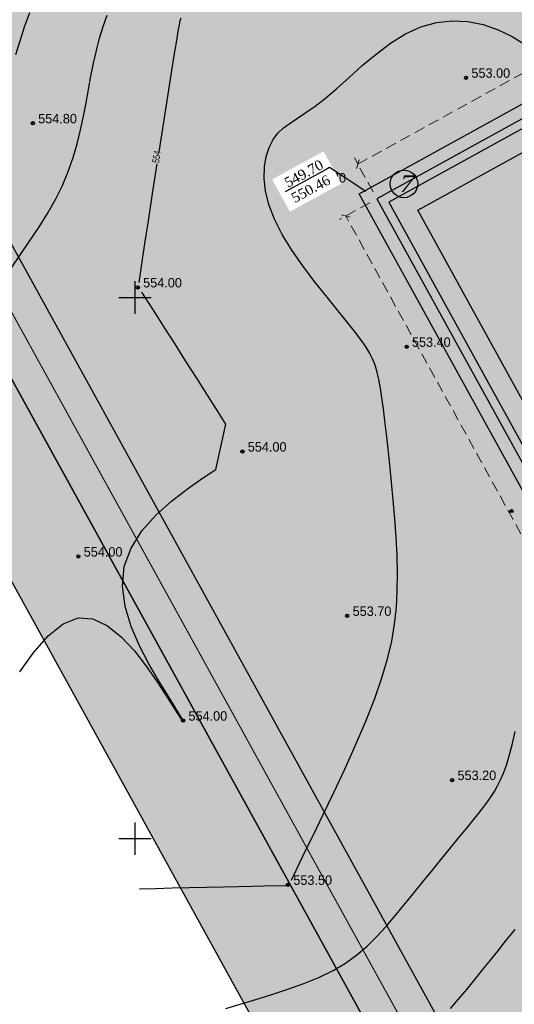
# Model space of a CAD drawing. Extents: x 883 to 364438, y -13 to 4201180.
# Tile 28 of 256: x 362679 to 362725, y 4200785 to 4200876. Entities that reach past the tile are written whole.
import ezdxf
from ezdxf import colors
from ezdxf.entities.mleader import LeaderData, LeaderLine
from ezdxf.math import Vec2, Vec3

# ---------------------------------------------------------------- set-up
doc = ezdxf.new("R2010")
doc.units = 0
doc.header["$LTSCALE"] = 0.5
doc.header["$MEASUREMENT"] = 0
doc.header["$PDMODE"] = 32
doc.header["$PDSIZE"] = 0.3
for name, pattern in [('CONTI', [0]), ('G_BUILDING_LINE', [3, 2, -1]), ('STRIH_1', [3, 2, -1])]:
    doc.linetypes.add(name, pattern=pattern)
for name, color, linetype in [('(004) Точки рельефа', 7, 'Continuous'), ('00', 7, 'Continuous'), ('GORIZDEFAULT', 32, 'CONTI'), ('PI_TTDEFAULT', 5, 'CONTI'), ('SETKR', 2, 'CONTI')]:
    doc.layers.add(name, color=color, linetype=linetype)
doc.layers.add('(032) Горизонтали утолщенные', color=32, linetype='Continuous', lineweight=30)
doc.layers.add('.', color=7, linetype='Continuous', lineweight=15)
doc.styles.add('D-431', font='d431.ttf')
doc.styles.add('ESKD1', font='times.ttf', dxfattribs={"width": 0.6, "oblique": 15})
doc.styles.add('SHRFT', font='TXT', dxfattribs={"width": 0.875})
doc.styles.get("Standard").update_dxf_attribs({"font": 'times.ttf'})
doc.styles.add('TimesNewRomanCyr', font='times.ttf', dxfattribs={"width": 0.5, "height": 1})
doc.linetypes.add('ограждение2', pattern='A,0.25,-0.1,[132,ltypeshp.shx,S=0.1,R=0,X=-0.1,Y=0],-0.1,1', length=1.45)
doc.dimstyles.new('GENPLAN1', dxfattribs={"dimscale": 0.5, "dimtxt": 1, "dimasz": 1.2, "dimexe": 1.3, "dimexo": 1.5, "dimgap": 0.5, "dimtad": 1, "dimdec": 1, "dimzin": 0, "dimdsep": 46, "dimtxsty": 'TimesNewRomanCyr', "dimblk1": 'OBLIQUE', "dimblk2": 'OBLIQUE', "dimsah": 1, "dimcen": 1, "dimadec": 0, "dimazin": 0, "dimtfac": 0.75, "dimtdec": 1, "dimtix": 1, "dimtmove": 0, "dimatfit": 3, "dimfxl": 1, "dimtvp": 1.2, "dimtfill": 1, "dimlwd": 0, "dimlwe": 0, "dimarcsym": 0})

# ---------------------------------------------------------------- blocks, each defined once
blk = doc.blocks.new('BL_333')
at = {"color": 0}
for p, q in [((0, -1.5), (0, 1.5)), ((-1.5, 0), (1.5, 0))]:
    blk.add_line(p, q, dxfattribs=at)
blk = doc.blocks.new('gergrgrre')
at = {"layer": '(032) Горизонтали утолщенные', "color": 32}
for points in [[(360453.41, 4200870.980003, 554), (360453.66, 4200872.550003, 554), (360453.85, 4200873.739998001, 554), (360453.99, 4200874.599998, 554), (360454.1, 4200875.190002, 554), (360454.18, 4200875.580002, 554), (360454.25, 4200875.839996, 554)], [(360452.22, 4200863.449997, 554), (360452.66, 4200866.209999, 554), (360453.06, 4200868.779999, 554), (360453.41, 4200870.980003, 554)], [(360450.9, 4200854.980003, 554), (360451.23, 4200857.089996, 554), (360451.62, 4200859.599998, 554), (360452.05, 4200862.339996, 554)], [(360450.39, 4200851.370003, 554), (360450.9, 4200854.980003, 554)], [(360454.44, 4200810.910004, 554), (360452.91, 4200813.440002, 554), (360452.14, 4200814.669998, 554), (360451.27, 4200816.150002, 554), (360450.41, 4200817.809998, 554), (360449.65, 4200819.599998, 554), (360449.1, 4200821.459999, 554), (360448.85, 4200823.32, 554), (360449.01, 4200825.129997, 554), (360449.63, 4200826.839996, 554), (360450.64, 4200828.43, 554), (360451.92, 4200829.879997, 554), (360453.37, 4200831.18, 554), (360454.85, 4200832.330002, 554), (360456.25, 4200833.309998, 554), (360457.47, 4200834.099998, 554), (360458.4, 4200838.300003, 554), (360457.62, 4200839.529999, 554), (360456.7, 4200840.970001, 554), (360455.7, 4200842.550003, 554), (360454.67, 4200844.160004, 554), (360453.67, 4200845.739998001, 554), (360452.75, 4200847.18, 554), (360451.97, 4200848.400002, 554), (360450.64, 4200850.489998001, 554)], [(360439.3575263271, 4200815.404534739, 554), (360440.59, 4200817.129997, 554), (360441.98, 4200818.730003, 554), (360443.36, 4200819.849998, 554), (360444.73, 4200820.389998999, 554), (360446.1, 4200820.300003, 554), (360447.45, 4200819.669998, 554), (360448.73, 4200818.639998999, 554), (360449.94, 4200817.349998, 554), (360451.03, 4200815.949997, 554), (360451.98, 4200814.57, 554), (360452.77, 4200813.349998, 554), (360454.42, 4200810.800003, 554), (360454.44, 4200810.809998, 554)]]:
    blk.add_polyline3d(points, dxfattribs=at)
at = {"layer": 'GORIZDEFAULT', "color": 32}
for points in [[(360438.99, 4200872.440002, 555), (360439.37, 4200873.720001, 555), (360439.79, 4200875.019997, 555), (360440.27, 4200876.330002, 555)], [(360438.57, 4200852.739998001, 554.5), (360439.41, 4200853.959999, 554.5), (360440.26, 4200855.209999, 554.5), (360441.1, 4200856.480003, 554.5), (360441.9, 4200857.760001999, 554.5), (360442.64, 4200859.059998, 554.5), (360443.29, 4200860.360001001, 554.5), (360443.83, 4200861.650002, 554.5), (360444.28, 4200862.93, 554.5), (360444.65, 4200864.209999, 554.5), (360444.96, 4200865.480003, 554.5), (360445.23, 4200866.75, 554.5), (360445.47, 4200868, 554.5), (360445.7, 4200869.230003, 554.5), (360445.93, 4200870.459999, 554.5), (360446.17, 4200871.660004, 554.5), (360446.44, 4200872.830002, 554.5), (360446.73, 4200873.959999, 554.5), (360447.05, 4200875.040001, 554.5), (360447.41, 4200876.07, 554.5)], [(360464.45, 4200796.169998, 553.5), (360465.76, 4200798.889998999, 553.5), (360466.51, 4200800.410004, 553.5), (360467.4, 4200802.220001, 553.5), (360468.37, 4200804.260001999, 553.5), (360469.39, 4200806.43, 553.5), (360470.39, 4200808.650002, 553.5), (360471.32, 4200810.849998, 553.5), (360472.15, 4200812.940002, 553.5), (360472.82, 4200814.849998, 553.5), (360473.34, 4200816.610001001, 553.5), (360473.72, 4200818.260001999, 553.5), (360473.99, 4200819.830002, 553.5), (360474.16, 4200821.370003, 553.5), (360474.24, 4200822.910004, 553.5), (360474.26, 4200824.489998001, 553.5), (360474.21, 4200826.139998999, 553.5), (360474.13, 4200827.839996, 553.5), (360474.01, 4200829.559998, 553.5), (360473.86, 4200831.269997, 553.5), (360473.7, 4200832.93, 553.5), (360473.54, 4200834.529999, 553.5), (360473.38, 4200836.010001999, 553.5), (360473.23, 4200837.370003, 553.5), (360473.09, 4200838.610001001, 553.5), (360472.95, 4200839.720001, 553.5), (360472.82, 4200840.720001, 553.5), (360472.68, 4200841.610001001, 553.5), (360472.53, 4200842.410004, 553.5), (360472.37, 4200843.110001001, 553.5), (360472.19, 4200843.739998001, 553.5), (360471.96, 4200844.32, 553.5), (360471.68, 4200844.889998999, 553.5), (360471.31, 4200845.489998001, 553.5), (360470.85, 4200846.160004, 553.5), (360470.25, 4200846.93, 553.5), (360469.51, 4200847.849998, 553.5), (360468.62, 4200848.940002, 553.5), (360467.62, 4200850.169998, 553.5), (360466.56, 4200851.510001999, 553.5), (360465.5, 4200852.93, 553.5), (360464.49, 4200854.370003, 553.5), (360463.6, 4200855.82, 553.5), (360462.88, 4200857.230003, 553.5), (360462.36, 4200858.580002, 553.5), (360462.05, 4200859.839996, 553.5), (360461.92, 4200861, 553.5), (360461.95, 4200862.07, 553.5), (360462.11, 4200863.029999, 553.5), (360462.39, 4200863.870003, 553.5), (360462.76, 4200864.589996, 553.5), (360463.21, 4200865.18, 553.5), (360463.73, 4200865.669998, 553.5), (360464.33, 4200866.120003, 553.5), (360465.01, 4200866.580002, 553.5), (360465.78, 4200867.080002, 553.5), (360466.64, 4200867.68, 553.5), (360467.6, 4200868.410004, 553.5), (360468.65, 4200869.32, 553.5), (360469.78, 4200870.339996, 553.5), (360470.99, 4200871.419998, 553.5), (360472.27, 4200872.489998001, 553.5), (360473.61, 4200873.489998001, 553.5), (360474.99, 4200874.349998, 553.5), (360476.41, 4200875.010001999, 553.5), (360477.86, 4200875.410004, 553.5), (360479.32, 4200875.559998, 553.5), (360480.76, 4200875.489998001, 553.5), (360482.18, 4200875.209999, 553.5), (360483.55, 4200874.739998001, 553.5), (360484.86, 4200874.120003, 553.5), (360486.07, 4200873.349998, 553.5)], [(360479.15, 4200784.290001, 552.5), (360479.89, 4200785.160004, 552.5), (360480.65, 4200786.07, 552.5), (360481.4, 4200786.989998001, 552.5), (360482.14, 4200787.900002, 552.5), (360482.85, 4200788.779999, 552.5), (360483.52, 4200789.610001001, 552.5), (360484.12, 4200790.360001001, 552.5), (360484.65, 4200791.019997, 552.5), (360485.13, 4200791.610001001, 552.5)], [(360458.39, 4200784.300003, 553), (360459.72, 4200784.709999, 553), (360461.15, 4200785.139998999, 553), (360462.63, 4200785.589996, 553), (360464.13, 4200786.080002, 553), (360465.6, 4200786.610001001, 553), (360467, 4200787.18, 553), (360468.3, 4200787.809998, 553), (360469.46, 4200788.5, 553), (360470.5, 4200789.25, 553), (360471.45, 4200790.059998, 553), (360472.33, 4200790.93, 553), (360473.17, 4200791.849998, 553), (360473.99, 4200792.82, 553), (360474.83, 4200793.839996, 553), (360475.71, 4200794.910004, 553), (360476.6, 4200796.010001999, 553), (360477.49, 4200797.099998, 553), (360478.36, 4200798.169998, 553), (360479.19, 4200799.190002, 553), (360479.97, 4200800.139998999, 553), (360480.66, 4200800.980003, 553), (360481.25, 4200801.709999, 553), (360481.76, 4200802.349998, 553), (360482.2, 4200802.900002, 553), (360482.58, 4200803.410004, 553), (360482.91, 4200803.889998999, 553), (360483.21, 4200804.370003, 553), (360483.49, 4200804.870003, 553), (360483.77, 4200805.419998, 553), (360484.05, 4200806.040001, 553), (360484.32, 4200806.779999, 553), (360484.58, 4200807.650002, 553), (360484.85, 4200808.68, 553), (360485.12, 4200809.900002, 553)], [(360450.4062692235, 4200795.358238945, 553.5), (360450.44, 4200795.360001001, 553.5), (360451.88, 4200795.400002, 553.5), (360453.42, 4200795.440002, 553.5), (360455, 4200795.480003, 553.5), (360456.6, 4200795.510001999, 553.5), (360458.13, 4200795.550003, 553.5), (360459.56, 4200795.580002, 553.5), (360460.84, 4200795.610001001, 553.5), (360461.9, 4200795.629997, 553.5), (360464.13, 4200795.669998, 553.5)]]:
    blk.add_polyline3d(points, dxfattribs=at)
at = {"layer": 'PI_TTDEFAULT', "color": 5}
for p in [(360480.59, 4200870.300003, 553), (360440.56, 4200866.099998, 554.8), (360465.42, 4200860.620003, 553.3), (360450.25, 4200850.93, 554), (360475.1, 4200845.440002, 553.4), (360459.93, 4200835.760001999, 554), (360484.79, 4200830.269997, 553.1), (360444.76, 4200826.07, 554), (360469.61, 4200820.589996, 553.7), (360454.44, 4200810.900002, 554), (360479.3, 4200805.410004, 553.2), (360464.13, 4200795.730003, 553.5)]:
    blk.add_point(p, dxfattribs=at)
at = {"layer": 'SETKR', "color": 92}
for p in [(360450, 4200850), (360450, 4200800)]:
    blk.add_blockref('BL_333', p, dxfattribs=at)
at = {"layer": '(004) Точки рельефа', "style": 'D-431'}
for s, p in [('553.00', (360481.09, 4200870.300003)), ('554.80', (360441.05, 4200866.089996)), ('553.30', (360465.92, 4200860.620003)), ('554.00', (360450.75, 4200850.93)), ('553.40', (360475.59, 4200845.440002)), ('554.00', (360460.42, 4200835.760001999)), ('554.00', (360445.26, 4200826.059998)), ('553.70', (360470.11, 4200820.580002)), ('554.00', (360454.94, 4200810.900002)), ('553.20', (360479.8, 4200805.410004)), ('553.50', (360464.63, 4200795.730003))]:
    blk.add_text(s, height=0.875, dxfattribs=at).set_placement(p)
at = {"layer": '(032) Горизонтали утолщенные', "color": 32, "style": 'SHRFT', "width": 0.75}
blk.add_text('554', height=0.65625, rotation=81.091657, dxfattribs=at).set_placement((360452.223616, 4200862.381966, 554))
blk = doc.blocks.new('_Oblique')
at = {"color": 0, "linetype": 'ByBlock', "lineweight": -2}
blk.add_line((-0.5, -0.5), (0.5, 0.5), dxfattribs=at)
blk = doc.blocks.new('*D462')
at = {"color": 0, "linetype": 'G_BUILDING_LINE', "lineweight": 0, "transparency": 16777216}
for p, q in [((362766.4668912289, 4200889.883289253), (362764.7502696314, 4200892.997843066)), ((362710.4355479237, 4200862.319478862), (362765.064024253, 4200892.42858211)), ((362711.8384148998, 4200859.774186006), (362710.121793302, 4200862.888739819))]:
    blk.add_line(p, q, dxfattribs=at)
at = {"layer": 'Defpoints', "color": 0, "linetype": 'Continuous', "lineweight": 30, "transparency": 16777216}
for p in [(362765.064024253, 4200892.42858211), (362766.8289157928, 4200889.226449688), (362712.2004394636, 4200859.11734644)]:
    blk.add_point(p, dxfattribs=at)
at = {"color": 0, "linetype": 'Continuous', "lineweight": 0, "transparency": 16777216, "xscale": 0.6, "yscale": 0.6, "zscale": 0.6}
for p, rotation in [((362765.064024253, 4200892.42858211), 28.86185419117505), ((362710.4355479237, 4200862.319478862), 208.8618541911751)]:
    blk.add_blockref('_Oblique', p, dxfattribs=dict(at, rotation=rotation))
at = {"color": 0, "linetype": 'Continuous', "lineweight": 30, "transparency": 16777216, "insert": (362737.3828892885, 4200878.039709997), "char_height": 1, "attachment_point": 5, "rotation": 28.861854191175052, "style": 'TimesNewRomanCyr', "bg_fill": 3, "box_fill_scale": 1.25, "bg_fill_color": 256, "bg_fill_true_color": 13158600, "bg_fill_transparency": 0}
blk.add_mtext('62.4', dxfattribs=at)
blk = doc.blocks.new('*D458')
at = {"color": 0, "linetype": 'G_BUILDING_LINE', "lineweight": 0, "transparency": 16777216}
for p, q in [((362711.5435998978, 4200858.755321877), (362708.7552631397, 4200857.218498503)), ((362747.2336194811, 4200788.751854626), (362709.3245240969, 4200857.532253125)), ((362749.4526952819, 4200789.974923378), (362746.6643585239, 4200788.438100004))]:
    blk.add_line(p, q, dxfattribs=at)
at = {"layer": 'Defpoints', "color": 0, "linetype": 'Continuous', "lineweight": 30, "transparency": 16777216}
for p in [(362712.2004394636, 4200859.117346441), (362709.3245240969, 4200857.532253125), (362750.1095348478, 4200790.336947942)]:
    blk.add_point(p, dxfattribs=at)
at = {"color": 0, "linetype": 'Continuous', "lineweight": 0, "transparency": 16777216, "xscale": 0.6, "yscale": 0.6, "zscale": 0.6}
for p, rotation in [((362709.3245240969, 4200857.532253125), 118.8618541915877), ((362747.2336194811, 4200788.751854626), 298.8618541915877)]:
    blk.add_blockref('_Oblique', p, dxfattribs=dict(at, rotation=rotation))
at = {"color": 0, "linetype": 'Continuous', "lineweight": 30, "transparency": 16777216, "insert": (362728.9447513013, 4200823.508950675), "char_height": 1, "attachment_point": 5, "rotation": 298.8618541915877, "style": 'TimesNewRomanCyr', "bg_fill": 3, "box_fill_scale": 1.25, "bg_fill_color": 256, "bg_fill_true_color": 13158600, "bg_fill_transparency": 0}
blk.add_mtext('78.5', dxfattribs=at)

msp = doc.modelspace()

# ---------------------------------------------------------------- hatches: boundary and pattern name
at = {"layer": '.', "linetype": 'Continuous', "lineweight": 30, "true_color": 0xafd9aa}
h = msp.add_hatch(color=9, dxfattribs=at)
h.dxf.hatch_style = 1
edge = h.paths.add_edge_path()
edge.add_line((362545.5537575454, 4200879.245021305), (362541.2100274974, 4200887.127407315))
edge.add_line((362541.2100274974, 4200887.127407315), (362623.1997694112, 4200932.309323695))
edge.add_arc((362625.6129527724, 4200927.930220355), 4.999999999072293, 28.857749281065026, 118.85774930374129, ccw=False)
edge.add_line((362629.9920561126, 4200930.343403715), (362778.2821736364, 4200661.247503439))
edge.add_arc((362773.903070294, 4200658.834320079), 5.00000000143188, -61.14225069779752, 28.857749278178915, ccw=False)
edge.add_line((362776.3162536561, 4200654.455216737), (362694.3265117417, 4200609.273300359))
edge.add_line((362694.3265117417, 4200609.273300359), (362689.9827816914, 4200617.155686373))
edge.add_line((362689.9827816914, 4200617.155686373), (362768.469240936, 4200660.407056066))
edge.add_line((362768.469240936, 4200660.407056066), (362624.040216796, 4200922.496391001))
edge.add_line((362624.040216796, 4200922.496391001), (362545.5537575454, 4200879.245021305))
edge = h.paths.add_edge_path()
edge.add_line((362964.2306228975, 4200768.284873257), (362968.5743529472, 4200760.402487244))
edge.add_line((362968.5743529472, 4200760.402487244), (362885.7938369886, 4200714.784800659))
edge.add_arc((362883.3806536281, 4200719.163904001), 5.00000000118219, 208.8577492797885, 298.85774928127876, ccw=False)
edge.add_line((362879.001550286, 4200716.750720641), (362730.7114329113, 4200985.846620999))
edge.add_arc((362735.0905362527, 4200988.259804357), 4.9999999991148, 118.8577492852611, 208.8577492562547, ccw=False)
edge.add_line((362732.6773528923, 4200992.638907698), (362815.4578687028, 4201038.256594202))
edge.add_line((362815.4578687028, 4201038.256594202), (362819.8015987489, 4201030.374208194))
edge.add_line((362819.8015987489, 4201030.374208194), (362740.5243656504, 4200986.6870684))
edge.add_line((362740.5243656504, 4200986.6870684), (362884.9533898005, 4200724.597733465))
edge.add_line((362884.9533898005, 4200724.597733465), (362964.2306228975, 4200768.284873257))
h.paths.add_polyline_path([(362514.9063288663, 4200934.859633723), (362512.0105088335, 4200940.114557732), (362786.2583500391, 4201091.243744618), (362789.154170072, 4201085.98882061)])
h.paths.add_polyline_path([(362538.3142074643, 4200892.382331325), (362520.6979689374, 4200924.349785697), (362794.9458101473, 4201075.478972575), (362812.5620486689, 4201043.51151821)])
edge = h.paths.add_edge_path()
edge.add_line((362875.5169738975, 4200691.994757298), (362911.6792956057, 4200626.372498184))
edge.add_line((362911.6792956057, 4200626.372498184), (362919.5616816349, 4200630.716228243))
edge.add_line((362919.5616816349, 4200630.716228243), (362881.468813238, 4200699.841770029))
edge.add_arc((362877.0897098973, 4200697.428586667), 5.000000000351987, 28.85774929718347, 118.8577492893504)
edge.add_line((362874.6765265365, 4200701.807690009), (362697.2223317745, 4200604.01837635))
edge.add_line((362697.2223317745, 4200604.01837635), (362701.5660618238, 4200596.135990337))
edge.add_line((362701.5660618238, 4200596.135990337), (362875.5169738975, 4200691.994757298))
edge = h.paths.add_edge_path()
edge.add_line((362975.8139030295, 4200747.265177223), (362971.4701729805, 4200755.147563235))
edge.add_line((362971.4701729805, 4200755.147563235), (362888.6896570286, 4200709.529876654))
edge.add_arc((362891.1028403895, 4200705.150773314), 4.999999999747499, 118.8577492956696, 208.8577492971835)
edge.add_line((362886.7237370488, 4200702.737589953), (362924.8166054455, 4200633.612048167))
edge.add_line((362924.8166054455, 4200633.612048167), (362932.6989916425, 4200637.955778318))
edge.add_line((362932.6989916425, 4200637.955778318), (362896.5366699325, 4200703.578037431))
edge.add_line((362896.5366699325, 4200703.578037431), (362975.8139030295, 4200747.265177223))
edge = h.paths.add_edge_path(flags=17)
edge.add_arc((362721.077405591, 4200980.537617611), 4.999999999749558, 28.85774928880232, 118.8577492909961)
edge.add_line((362718.6642222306, 4200984.916720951), (362637.2129000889, 4200940.031510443))
edge.add_arc((362639.6260834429, 4200935.652407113), 4.999999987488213, 118.8577492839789, 208.8577492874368)
edge.add_line((362635.246980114, 4200933.23922376), (362651.7377818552, 4200903.314052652))
edge.add_line((362651.7377818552, 4200903.314052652), (362651.7377822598, 4200903.314051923))
edge.add_arc((362660.8838743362, 4200910.87315022), 11.86553695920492, 219.5731851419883, 295.2169855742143)
edge.add_line((362665.9391568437, 4200900.138389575), (362675.9638812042, 4200905.662693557))
edge.add_line((362675.9638812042, 4200905.662693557), (362674.1539936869, 4200908.947021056))
edge.add_line((362674.1539936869, 4200908.947021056), (362683.2625286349, 4200913.966442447))
edge.add_line((362683.2625286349, 4200913.966442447), (362671.3896664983, 4200935.511630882))
edge.add_line((362671.3896664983, 4200935.511630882), (362684.9505987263, 4200942.984625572))
edge.add_line((362684.9505987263, 4200942.984625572), (362679.5888369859, 4200952.772168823))
edge.add_line((362679.5888369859, 4200952.772168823), (362700.8967726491, 4200964.444972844))
edge.add_line((362700.8967726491, 4200964.444972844), (362706.2293672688, 4200954.710672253))
edge.add_line((362706.2293672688, 4200954.710672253), (362712.7284020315, 4200958.29208181))
edge.add_line((362712.7284020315, 4200958.29208181), (362724.601264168, 4200936.746893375))
edge.add_line((362724.601264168, 4200936.746893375), (362733.7097991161, 4200941.766314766))
edge.add_line((362733.7097991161, 4200941.766314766), (362735.5196866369, 4200938.481987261))
edge.add_line((362735.5196866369, 4200938.481987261), (362737.0467456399, 4200939.323500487))
edge.add_arc((362730.6716569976, 4200949.330958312), 11.86553695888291, 302.4985130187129, 378.1423133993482)
edge.add_line((362741.947311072, 4200953.02562914), (362725.4565089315, 4200982.950800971))
edge = h.paths.add_edge_path()
edge.add_line((362710.5702568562, 4200859.589050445), (362766.2497517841, 4200890.277434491))
edge.add_line((362766.2497517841, 4200890.277434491), (362767.3008699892, 4200890.856770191))
edge.add_line((362767.3008699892, 4200890.856770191), (362793.0530431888, 4200844.114895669))
edge.add_line((362793.0530431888, 4200844.114895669), (362795.0493831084, 4200845.214515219))
edge.add_line((362795.0493831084, 4200845.214515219), (362786.258985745, 4200861.166083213))
edge.add_line((362786.258985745, 4200861.166083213), (362791.0985124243, 4200863.832991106))
edge.add_line((362791.0985124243, 4200863.832991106), (362753.5457293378, 4200931.978462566))
edge.add_arc((362746.302680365, 4200926.931283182), 8.828124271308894, 34.86997048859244, 121.2213513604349)
edge.add_line((362741.7266598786, 4200934.480840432), (362738.6568250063, 4200932.789152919))
edge.add_line((362738.6568250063, 4200932.789152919), (362740.4667125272, 4200929.504825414))
edge.add_line((362740.4667125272, 4200929.504825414), (362731.3581775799, 4200924.485404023))
edge.add_line((362731.3581775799, 4200924.485404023), (362740.3352196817, 4200908.195139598))
edge.add_line((362740.3352196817, 4200908.195139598), (362698.9964841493, 4200885.414688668))
edge.add_line((362698.9964841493, 4200885.414688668), (362690.0194420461, 4200901.704953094))
edge.add_line((362690.0194420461, 4200901.704953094), (362680.910907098, 4200896.685531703))
edge.add_line((362680.910907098, 4200896.685531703), (362679.1010195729, 4200899.969859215))
edge.add_line((362679.1010195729, 4200899.969859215), (362667.5335193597, 4200893.595380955))
edge.add_arc((362671.4718020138, 4200885.694386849), 8.828124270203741, 116.4941470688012, 202.8455280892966)
edge.add_line((362663.3362005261, 4200882.266885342), (362783.5370976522, 4200664.143323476))
edge.add_arc((362787.9162009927, 4200666.556506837), 4.999999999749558, 208.8577492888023, 298.8577492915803)
edge.add_line((362790.3293843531, 4200662.177403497), (362871.7807064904, 4200707.062613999))
edge.add_arc((362869.3675231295, 4200711.441717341), 5.000000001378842, 298.857749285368, 388.8577492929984)
edge.add_line((362873.7466264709, 4200713.854900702), (362804.2409831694, 4200839.983896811))
edge.add_arc((362801.613521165, 4200838.535986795), 2.999999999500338, 28.85774927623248, 118.8577493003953)
edge.add_line((362800.1656111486, 4200841.163448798), (362795.9616719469, 4200838.846792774))
edge.add_line((362795.9616719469, 4200838.846792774), (362806.8125149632, 4200819.15621987))
edge.add_line((362806.8125149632, 4200819.15621987), (362805.7530911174, 4200818.592369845))
edge.add_line((362805.7530911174, 4200818.592369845), (362850.5405261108, 4200737.318476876))
edge.add_line((362850.5405261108, 4200737.318476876), (362863.9336937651, 4200713.014453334))
edge.add_line((362863.9336937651, 4200713.014453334), (362789.4889369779, 4200671.990336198))
edge.add_line((362789.4889369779, 4200671.990336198), (362731.6943821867, 4200776.867707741))
edge.add_line((362731.6943821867, 4200776.867707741), (362750.462523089, 4200787.210228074))
edge.add_line((362750.462523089, 4200787.210228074), (362710.5702568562, 4200859.589050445))
at = {"layer": '.', "linetype": 'Continuous', "lineweight": 30, "true_color": 0x636466}
h = msp.add_hatch(color=251, dxfattribs=at)
h.dxf.hatch_style = 1
edge = h.paths.add_edge_path()
edge.add_line((362732.6773528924, 4200992.638907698), (362815.4578687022, 4201038.256594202))
edge.add_line((362815.4578687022, 4201038.256594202), (362812.5620486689, 4201043.51151821))
edge.add_line((362812.5620486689, 4201043.51151821), (362538.3142074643, 4200892.382331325))
edge.add_line((362538.3142074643, 4200892.382331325), (362541.2100274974, 4200887.127407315))
edge.add_line((362541.2100274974, 4200887.127407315), (362623.1997694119, 4200932.309323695))
edge.add_arc((362625.6129527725, 4200927.930220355), 4.999999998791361, 28.85774929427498, 118.85774929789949, ccw=False)
edge.add_line((362629.992056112, 4200930.343403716), (362778.2821736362, 4200661.247503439))
edge.add_arc((362773.9030702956, 4200658.834320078), 5.000000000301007, -61.14225070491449, 28.85774929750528, ccw=False)
edge.add_line((362776.3162536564, 4200654.455216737), (362694.3265117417, 4200609.273300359))
edge.add_line((362694.3265117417, 4200609.273300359), (362697.2223317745, 4200604.01837635))
edge.add_line((362697.2223317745, 4200604.01837635), (362874.6765265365, 4200701.807690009))
edge.add_arc((362877.0897098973, 4200697.428586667), 5.000000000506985, 28.857749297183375, 118.8577492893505, ccw=False)
edge.add_line((362881.468813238, 4200699.841770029), (362919.5616816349, 4200630.716228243))
edge.add_line((362919.5616816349, 4200630.716228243), (362924.8166054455, 4200633.612048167))
edge.add_line((362924.8166054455, 4200633.612048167), (362886.7237370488, 4200702.737589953))
edge.add_arc((362891.1028403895, 4200705.150773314), 5.000000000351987, 118.8577492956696, 208.8577492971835, ccw=False)
edge.add_line((362888.6896570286, 4200709.529876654), (362971.4701729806, 4200755.147563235))
edge.add_line((362971.4701729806, 4200755.147563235), (362968.5743529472, 4200760.402487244))
edge.add_line((362968.5743529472, 4200760.402487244), (362885.7938369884, 4200714.784800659))
edge.add_arc((362883.3806536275, 4200719.163903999), 4.999999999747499, 208.857749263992, 298.8577492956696, ccw=False)
edge.add_line((362879.0015502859, 4200716.750720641), (362730.7114329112, 4200985.846620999))
edge.add_arc((362735.0905362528, 4200988.259804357), 4.999999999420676, 118.8577492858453, 208.8577492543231, ccw=False)
h.paths.add_polyline_path([(362520.6979689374, 4200924.349785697), (362514.9063288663, 4200934.859633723), (362789.1541700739, 4201085.988820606), (362794.9458101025, 4201075.478972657)])
at = {"layer": '.', "ltscale": 0.1490711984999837}
h = msp.add_hatch(color=256, dxfattribs=at)
h.dxf.hatch_style = 1
h.set_gradient(color1=(51, 204, 0), color2=(51, 204, 0), tint=1)
edge = h.paths.add_edge_path(flags=17)
edge.add_line((362725.5790752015, 4200853.074614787), (362752.1976293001, 4200804.779219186))
edge.add_arc((362754.8249875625, 4200806.22731744), 2.999999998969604, 208.8618541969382, 298.0817299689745)
edge.add_line((362756.2371792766, 4200803.5804864), (362757.2671512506, 4200804.130018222))
edge.add_line((362757.2671512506, 4200804.130018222), (362785.0768041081, 4200818.95285461))
edge.add_arc((362783.6657048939, 4200821.600268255), 2.999999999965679, 298.0580832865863, 388.8487279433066)
edge.add_line((362786.2933948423, 4200823.047764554), (362776.3976801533, 4200841.011796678))
edge.add_line((362776.3976801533, 4200841.011796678), (362769.6733878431, 4200837.29464183))
edge.add_line((362769.6733878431, 4200837.29464183), (362775.9509537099, 4200825.906779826))
edge.add_line((362775.9509537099, 4200825.906779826), (362756.3537056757, 4200815.131703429))
edge.add_line((362756.3537056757, 4200815.131703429), (362738.5898203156, 4200847.359778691))
edge.add_line((362738.5898203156, 4200847.359778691), (362758.0759032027, 4200858.072804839))
edge.add_line((362758.0759032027, 4200858.072804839), (362764.3490684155, 4200846.691082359))
edge.add_line((362764.3490684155, 4200846.691082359), (362771.1866930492, 4200850.471481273))
edge.add_line((362771.1866930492, 4200850.471481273), (362759.4628459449, 4200871.749568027))
edge.add_arc((362756.8352887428, 4200870.301830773), 3.00000000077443, 28.85398199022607, 118.8618541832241)
edge.add_line((362755.3871904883, 4200872.929189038), (362726.7583352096, 4200857.150071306))
edge.add_arc((362728.2064334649, 4200854.522713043), 3.000000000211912, 118.8618542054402, 208.86185420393)
h.paths.add_polyline_path([(362768.0607628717, 4200885.528546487), (362760.021818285, 4200881.10019201), (362767.2156932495, 4200868.093199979), (362770.1771332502, 4200869.779626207), (362769.2607805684, 4200871.444047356), (362772.2671968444, 4200873.045413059), (362775.5467748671, 4200867.088537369), (362772.5413771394, 4200865.487732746), (362771.6250244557, 4200867.152153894), (362768.6504884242, 4200865.438261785), (362783.3067999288, 4200838.832154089), (362791.3560809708, 4200843.262666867)], flags=17)
h.paths.add_polyline_path([(362797.7497790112, 4200831.533130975), (362792.7290033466, 4200828.839110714), (362790.7081349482, 4200832.511253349), (362787.7012012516, 4200830.854845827), (362795.082086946, 4200817.45606949), (362751.2284558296, 4200794.107544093), (362715.9800639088, 4200858.060493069), (362759.4985905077, 4200882.046221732), (362759.5377119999, 4200881.975203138), (362762.9407266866, 4200883.849796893), (362761.959694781, 4200885.629258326), (362713.2872278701, 4200858.802877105), (362750.4292265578, 4200791.414261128), (362804.138784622, 4200819.928433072)])
at = {"layer": '.', "linetype": 'Continuous', "lineweight": 50, "true_color": 0xffffff}
h = msp.add_hatch(color=7, dxfattribs=at)
h.dxf.hatch_style = 1
edge = h.paths.add_edge_path()
edge.add_arc((362714.6959938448, 4200860.492799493), 1.270804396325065, 0, 360)

# ---------------------------------------------------------------- linework, layer by layer
at = {"color": 5, "linetype": 'Continuous', "lineweight": 30}
for points in [[(362732.6773528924, 4200992.638907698), (362815.4578687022, 4201038.256594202), (362812.5620486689, 4201043.51151821), (362538.3142074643, 4200892.382331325), (362541.2100274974, 4200887.127407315), (362623.1997694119, 4200932.309323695, -0.4142135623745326), (362629.992056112, 4200930.343403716), (362778.2821736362, 4200661.247503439, -0.4142135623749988), (362776.3162536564, 4200654.455216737), (362694.3265117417, 4200609.273300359), (362697.2223317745, 4200604.01837635), (362874.6765265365, 4200701.807690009, -0.414213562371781), (362881.468813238, 4200699.841770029), (362919.5616816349, 4200630.716228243), (362924.8166054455, 4200633.612048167), (362886.7237370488, 4200702.737589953, -0.414213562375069), (362888.6896570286, 4200709.529876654), (362971.4701729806, 4200755.147563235), (362968.5743529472, 4200760.402487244), (362885.7938369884, 4200714.784800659, -0.4142135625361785), (362879.0015502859, 4200716.750720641), (362730.7114329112, 4200985.846620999, -0.4142135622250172)], [(362545.5537575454, 4200879.245021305), (362541.2100274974, 4200887.127407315), (362623.1997694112, 4200932.309323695, -0.4142135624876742), (362629.9920561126, 4200930.343403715), (362778.2821736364, 4200661.247503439, -0.4142135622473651), (362776.3162536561, 4200654.455216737), (362694.3265117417, 4200609.273300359), (362689.9827816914, 4200617.155686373), (362768.469240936, 4200660.407056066), (362624.040216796, 4200922.496391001)]]:
    msp.add_lwpolyline(points, format="xyb", close=True, dxfattribs=at)
at = {"color": 7, "linetype": 'STRIH_1', "ltscale": 2, "true_color": 0xffffff, "const_width": 0.1}
msp.add_lwpolyline([(362632.2375157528, 4200932.484517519), (362781.2097982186, 4200662.150720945)], dxfattribs=at)
at = {"ltscale": 0.1490711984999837, "const_width": 0.1}
msp.add_lwpolyline([(362629.9920561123, 4200930.343403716), (362778.2821736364, 4200661.247503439, -0.4142135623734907), (362776.3162536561, 4200654.455216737), (362694.3265117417, 4200609.273300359)], format="xyb", dxfattribs=at)
at = {"ltscale": 0.1490711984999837}
msp.add_lwpolyline([(362689.9827816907, 4200617.155686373), (362768.469240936, 4200660.407056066), (362624.040216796, 4200922.496391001), (362545.5537575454, 4200879.245021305)], dxfattribs=at)
at = {"ltscale": 0.1490711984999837, "const_width": 0.1}
msp.add_lwpolyline([(362624.040216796, 4200922.496391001), (362755.076073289, 4200684.711079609)], dxfattribs=at)
at = {"color": 18, "linetype": 'Continuous', "lineweight": 30, "true_color": 0x000000}
msp.add_lwpolyline([(362797.7497790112, 4200831.533130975), (362792.7290033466, 4200828.839110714), (362790.7081349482, 4200832.511253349), (362787.7012012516, 4200830.854845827), (362795.082086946, 4200817.45606949), (362751.2284558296, 4200794.107544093), (362715.9800639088, 4200858.060493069), (362759.4985905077, 4200882.046221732), (362759.5377119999, 4200881.975203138), (362762.9407266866, 4200883.849796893), (362761.959694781, 4200885.629258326), (362713.2872278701, 4200858.802877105), (362750.4292265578, 4200791.414261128), (362804.138784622, 4200819.928433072)], close=True, dxfattribs=at)
at = {"color": 0, "lineweight": 30}
msp.add_circle((362714.6959938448, 4200860.492799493), 1.270804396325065, dxfattribs=at)
at = {"layer": '00', "linetype": 'ограждение2', "lineweight": 30, "ltscale": 10}
msp.add_lwpolyline([(362790.0337469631, 4200842.434405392), (362792.0021013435, 4200843.535880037), (362766.8289157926, 4200889.226449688), (362712.2004394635, 4200859.11734644), (362750.1095348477, 4200790.336947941), (362805.1642513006, 4200819.638349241), (362797.2198108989, 4200834.060165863), (362795.2477358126, 4200832.973823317)], dxfattribs=at)

# ---------------------------------------------------------------- block references
at = {"linetype": 'Continuous'}
msp.add_blockref('gergrgrre', (2239.844157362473, 0), dxfattribs=at)

# ---------------------------------------------------------------- texts
at = {"color": 0, "lineweight": 30, "insert": (362714.1181130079, 4200861.25588129), "char_height": 1.512, "attachment_point": 1, "rotation": 1.7945816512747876, "style": 'ESKD1'}
msp.add_mtext_dynamic_manual_height_columns('{\\W1.2;7}', width=1.712025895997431, gutter_width=4.2e-05, heights=[0], dxfattribs=at)

# ---------------------------------------------------------------- next in the draw order: dimensions: what is measured, and where the dimension line sits
at = {"color": 5, "linetype": 'Continuous', "lineweight": 30}
dim = msp.add_aligned_dim(p1=(362712.2004394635, 4200859.11734644), p2=(362766.8289157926, 4200889.226449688), distance=3.6562951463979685, dimstyle='GENPLAN1', dxfattribs=at)
dim.commit()
dim.dimension.update_dxf_attribs({"geometry": '*D462', "text_midpoint": (362737.3828892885, 4200878.039709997)})

# ---------------------------------------------------------------- next in the draw order: dimensions: what is measured, and where the dimension line sits
dim = msp.add_aligned_dim(p1=(362750.1095348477, 4200790.336947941), p2=(362712.2004394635, 4200859.11734644), distance=3.2838102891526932, dimstyle='GENPLAN1', dxfattribs=at)
dim.commit()
dim.dimension.update_dxf_attribs({"geometry": '*D458', "text_midpoint": (362728.9447513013, 4200823.508950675)})

# ---------------------------------------------------------------- next in the draw order: leaders
at = {"lineweight": 30, "ltscale": 3}
ml = msp.add_multileader_mtext('Standard', dxfattribs=at)
ml.set_content('{\\H0.66667x;\\C5; \\H1.5x;\\C1;549.70\\P}550.46', color=256)
ml.set_leader_properties(color=5)
ml.build(insert=Vec2(0, 0))
ml.multileader.update_dxf_attribs({"text_right_attachment_type": 6, "dogleg_length": 0.36, "arrow_head_size": 1.236926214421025})
ctx = ml.context
ctx.base_point, ctx.char_height, ctx.arrow_head_size, ctx.landing_gap_size, ctx.plane_origin, ctx.plane_x_axis, ctx.plane_y_axis = Vec3(362703.4928026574, 4200860.373869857), 0.9276946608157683, 1.236926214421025, 0.1391541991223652, Vec3(362676.8057436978, 4200839.198949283), Vec3(0.8775254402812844, 0.4795300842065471), Vec3(-0.4795300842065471, 0.8775254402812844)
ctx.right_attachment, ctx.text_align_type = 6, 1
notes = []
notes.append((ctx, [(1, (1, 1, 0), (362707.8229604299, 4200862.010766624), (-0.8775254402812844, -0.4795300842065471), 0.36, [(0, [(362712.2004394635, 4200859.11734644)], 0, [])])]))
ctx.mtext.insert, ctx.mtext.text_direction, ctx.mtext.rotation, ctx.mtext.width, ctx.mtext.alignment, ctx.mtext.flow_direction = Vec3(362705.1195529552, 4200861.802075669), Vec3(0.8775254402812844, 0.4795300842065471), 0.5001191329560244, 4.489725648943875, 2, 5
ctx.mtext.has_bg_fill, ctx.mtext.bg_color, ctx.mtext.bg_scale_factor, ctx.mtext.bg_transparency, ctx.mtext.use_window_bg_color = 1, -1027028792, 1.5, 0, 1
for ctx, leaders in notes:
    for number, flags, end, landing, length, lines in leaders:
        leader = LeaderData()
        leader.index, (leader.has_last_leader_line, leader.has_dogleg_vector, leader.attachment_direction) = number, flags
        leader.last_leader_point, leader.dogleg_vector, leader.dogleg_length = Vec3(end), Vec3(landing), length
        for number, points, colour, breaks in lines:
            line = LeaderLine()
            line.index, line.vertices, line.color, line.breaks = number, Vec3.list(points), colors.encode_raw_color(colour), breaks
            leader.lines.append(line)
        ctx.leaders.append(leader)

# ---------------------------------------------------------------- next in the draw order: linework, layer by layer
at = {"color": 5, "linetype": 'Continuous', "lineweight": 30}
msp.add_lwpolyline([(362663.3362005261, 4200882.266885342), (362783.5370976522, 4200664.143323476, 0.41421356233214), (362790.3293843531, 4200662.177403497), (362871.7807064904, 4200707.062613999, 0.4142135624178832), (362873.7466264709, 4200713.854900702), (362804.2409831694, 4200839.983896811, 0.4142135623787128), (362800.1656111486, 4200841.163448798), (362795.9616719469, 4200838.846792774), (362806.8125149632, 4200819.15621987), (362805.7530911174, 4200818.592369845), (362850.5405261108, 4200737.318476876), (362863.9336937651, 4200713.014453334), (362789.4889369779, 4200671.990336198), (362731.6943821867, 4200776.867707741), (362750.462523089, 4200787.210228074), (362710.5702568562, 4200859.589050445), (362766.2497517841, 4200890.277434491), (362767.3008699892, 4200890.856770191), (362793.0530431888, 4200844.114895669), (362795.0493831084, 4200845.214515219), (362786.258985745, 4200861.166083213), (362791.0985124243, 4200863.832991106), (362753.5457293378, 4200931.978462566, 0.3956826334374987)], format="xyb", dxfattribs=at)

doc.saveas('drawing.dxf')
